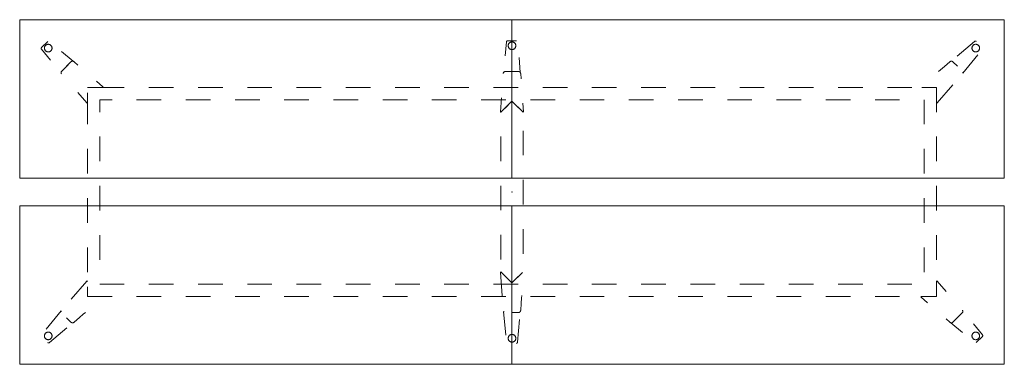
# Model space of a CAD drawing. Header units: metres. Extents: x 0 to 4, y -1.4 to 0.
import ezdxf

# ---------------------------------------------------------------- set-up
doc = ezdxf.new("R2010")
doc.units = ezdxf.units.M
doc.header["$MEASUREMENT"] = 0
doc.linetypes.add('VW-01 Short Dashed', pattern=[0.166624, 0.083312, -0.083312])
doc.layers.add('72_VITRA_INSERT', color=7, linetype='Continuous')
doc.layers.add('72_VITRA_JOYN2_D2_VITRA', color=7, linetype='Continuous', lineweight=5)
doc.layers.add('72_VITRA_JOYN2_D2_VITRA_UNDER', color=252, linetype='VW-01 Short Dashed', lineweight=5)
doc.layers.add('D2SNAP', color=1, linetype='Continuous', lineweight=18, true_color=0xff0000)

# ---------------------------------------------------------------- blocks, each defined once
blk = doc.blocks.new('72_VITRA_JOYN2_D2_JOYN_2_TOUCHDOWN_H110_400X140_GLIDES')
at = {"layer": '72_VITRA_JOYN2_D2_VITRA', "flags": 128}
for points in [[(0, 0.6997850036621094), (-1.999850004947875, 0.6997850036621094), (-1.999850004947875, 0.0557527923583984), (0, 0.0557527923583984)], [(1.999145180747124, 0.0557527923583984), (2.000149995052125, 0.6997850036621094), (0, 0.6997850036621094), (0, 0.0557527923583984)], [(-1.999850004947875, -0.0557527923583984), (-1.999850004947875, -0.6997850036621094), (0, -0.6997850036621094), (0, -0.0557527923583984)], [(0, -0.6997850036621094), (2.000149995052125, -0.6997850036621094), (1.99914518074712, -0.0557527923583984), (0, -0.0557527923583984)]]:
    blk.add_lwpolyline(points, close=True, dxfattribs=at)
at = {"layer": '72_VITRA_JOYN2_D2_VITRA_UNDER', "flags": 128}
for points in [[(-1.886187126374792, 0.6115540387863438), (-1.911104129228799, 0.5866370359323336, 0.3867434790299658), (-1.911422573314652, 0.5799160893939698), (-1.831517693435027, 0.4832404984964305, -0.2529423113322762), (-1.829071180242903, 0.4914417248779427), (-1.791662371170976, 0.5288505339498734, -0.2566041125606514), (-1.783340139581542, 0.5312709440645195), (-1.879439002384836, 0.611849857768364, 0.3887774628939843)], [(-1.899641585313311, 0.5845213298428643, 0.9999999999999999), (-1.868613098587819, 0.5845213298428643, 0.9999999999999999), (-1.899641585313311, 0.5845213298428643)], [(0.0179371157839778, 0.6147901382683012), (-0.0173008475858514, 0.6147901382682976, 0.3867434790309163), (-0.0222784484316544, 0.6102628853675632), (-0.0341371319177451, 0.4854016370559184, -0.252942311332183), (-0.0266080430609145, 0.4894708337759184), (0.0262960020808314, 0.4894708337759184, -0.2566041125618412), (0.0338921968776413, 0.4852976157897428), (0.0229179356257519, 0.6102276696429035, 0.3887774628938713)], [(-0.0155142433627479, 0.5942186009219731, 0.9999999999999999), (0.0155142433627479, 0.5942186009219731, 0.9999999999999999), (-0.0155142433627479, 0.5942186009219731)], [(1.886187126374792, 0.6115540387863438, 0.3887774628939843), (1.879439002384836, 0.611849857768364), (1.783340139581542, 0.5312709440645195, -0.2566041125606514), (1.791662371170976, 0.5288505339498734), (1.829071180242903, 0.4914417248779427, -0.2529423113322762), (1.831517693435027, 0.4832404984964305), (1.911422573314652, 0.5799160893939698, 0.3867434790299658), (1.911104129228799, 0.5866370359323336), (1.886187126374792, 0.6115540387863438)], [(1.899641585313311, 0.5845213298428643, 0.9999999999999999), (1.868613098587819, 0.5845213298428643, 0.9999999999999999)], [(-1.725, 0.425), (-1.662971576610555, 0.425, 0.6948255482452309), (-1.661990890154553, 0.4276349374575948), (-1.741530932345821, 0.4963652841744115), (-1.75747386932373, 0.5102242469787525), (-1.779393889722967, 0.5292789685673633, 0.3939100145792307), (-1.791662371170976, 0.5288505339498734), (-1.829071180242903, 0.4914417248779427, 0.3939099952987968), (-1.829499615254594, 0.4791732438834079), (-1.810459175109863, 0.4572696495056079), (-1.796365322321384, 0.4415308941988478), (-1.727632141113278, 0.3619875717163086, 0.6937495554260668), (-1.725, 0.3629715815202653)], [(1.725, 0.3629715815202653, 0.6937495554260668), (1.727632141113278, 0.3619875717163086), (1.796365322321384, 0.4415308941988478), (1.810459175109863, 0.4572696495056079), (1.829499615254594, 0.4791732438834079, 0.3939099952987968), (1.829071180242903, 0.4914417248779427), (1.791662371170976, 0.5288505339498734, 0.3939100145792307), (1.779393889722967, 0.5292789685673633), (1.75747386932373, 0.5102242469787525), (1.741530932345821, 0.4963652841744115), (1.661990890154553, 0.4276349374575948, 0.6948255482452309), (1.662971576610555, 0.425), (1.725, 0.425)], [(0, 0.3689000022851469), (0.04386071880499, 0.3250392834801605, 0.6948255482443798), (0.0464173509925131, 0.3262090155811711), (0.0387737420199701, 0.4310520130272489), (0.0373001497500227, 0.4521251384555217), (0.035274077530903, 0.4810986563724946, 0.393910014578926), (0.0262960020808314, 0.4894708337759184), (-0.0266080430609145, 0.4894708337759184, 0.3939099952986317), (-0.0355861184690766, 0.481098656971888), (-0.0376106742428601, 0.4521468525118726), (-0.0387737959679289, 0.4310520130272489), (-0.0464177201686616, 0.3262046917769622, 0.6937495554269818), (-0.043860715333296, 0.325039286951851)], [(-0.043860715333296, -0.3250392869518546, 0.6937495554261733), (-0.0464177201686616, -0.3262046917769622), (-0.0387737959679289, -0.4310520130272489), (-0.0376106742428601, -0.4521468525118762), (-0.0355861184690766, -0.481098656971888, 0.3939099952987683), (-0.0266080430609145, -0.4894708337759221), (0.0262960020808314, -0.4894708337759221, 0.3939100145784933), (0.035274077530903, -0.4810986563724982), (0.0373001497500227, -0.4521251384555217), (0.0387737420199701, -0.4310520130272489), (0.0464173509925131, -0.3262090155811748, 0.6948255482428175), (0.04386071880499, -0.3250392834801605), (0, -0.3689000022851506)], [(-1.725, -0.3629715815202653, 0.6937495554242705), (-1.727632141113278, -0.3619875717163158), (-1.796365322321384, -0.4415308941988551), (-1.810459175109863, -0.4572696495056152), (-1.829499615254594, -0.4791732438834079, 0.3939099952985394), (-1.829071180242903, -0.49144172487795), (-1.791662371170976, -0.5288505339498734, 0.393910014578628), (-1.779393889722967, -0.5292789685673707), (-1.75747386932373, -0.5102242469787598), (-1.741530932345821, -0.4963652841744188), (-1.661990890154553, -0.4276349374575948, 0.6948255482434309), (-1.662971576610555, -0.425), (-1.725, -0.425)], [(1.725, -0.425), (1.662971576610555, -0.425, 0.6948255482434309), (1.661990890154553, -0.4276349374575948), (1.741530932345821, -0.4963652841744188), (1.75747386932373, -0.5102242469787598), (1.779393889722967, -0.5292789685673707, 0.3939100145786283), (1.791662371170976, -0.5288505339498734), (1.829071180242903, -0.49144172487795, 0.3939099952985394), (1.829499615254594, -0.4791732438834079), (1.810459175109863, -0.4572696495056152), (1.796365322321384, -0.4415308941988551), (1.727632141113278, -0.3619875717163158, 0.6937495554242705), (1.725, -0.3629715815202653)], [(-1.886187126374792, -0.6115540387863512, 0.3887774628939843), (-1.879439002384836, -0.6118498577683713), (-1.783340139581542, -0.5312709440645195, -0.2566041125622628), (-1.791662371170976, -0.5288505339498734), (-1.829071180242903, -0.49144172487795, -0.252942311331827), (-1.831517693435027, -0.4832404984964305), (-1.911422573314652, -0.579916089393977, 0.3867434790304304), (-1.911104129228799, -0.5866370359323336), (-1.886187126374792, -0.6115540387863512)], [(0.0179371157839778, -0.6147901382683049, 0.3887774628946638), (0.0229179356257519, -0.6102276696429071), (0.0338921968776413, -0.4852976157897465, -0.2566041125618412), (0.0262960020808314, -0.4894708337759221), (-0.0266080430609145, -0.4894708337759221, -0.252942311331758), (-0.0341371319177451, -0.4854016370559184), (-0.0222784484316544, -0.6102628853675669, 0.3867434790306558), (-0.0173008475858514, -0.6147901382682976), (0.0179371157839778, -0.6147901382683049)], [(1.886187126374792, -0.6115540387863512), (1.911104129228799, -0.5866370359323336, 0.3867434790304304), (1.911422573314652, -0.579916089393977), (1.831517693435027, -0.4832404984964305, -0.252942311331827), (1.829071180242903, -0.49144172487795), (1.791662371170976, -0.5288505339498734, -0.2566041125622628), (1.783340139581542, -0.5312709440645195), (1.879439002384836, -0.6118498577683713, 0.3887774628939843)], [(-1.899641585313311, -0.5845213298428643, 0.9999999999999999), (-1.868613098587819, -0.5845213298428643, 0.9999999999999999)], [(-0.0155142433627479, -0.5942186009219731, 0.9999999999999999), (0.0155142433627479, -0.5942186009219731, 0.9999999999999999), (-0.0155142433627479, -0.5942186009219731)], [(1.899641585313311, -0.5845213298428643, 0.9999999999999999), (1.868613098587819, -0.5845213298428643, 0.9999999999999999), (1.899641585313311, -0.5845213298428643)]]:
    blk.add_lwpolyline(points, format="xyb", close=True, dxfattribs=at)
for points in [[(-1.725, -0.425), (1.725, -0.425), (1.725, 0.425), (-1.725, 0.425)], [(-1.674999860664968, -0.375), (1.675, -0.375), (1.675, 0.3749999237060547), (-1.674999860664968, 0.3749999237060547)], [(-0.0446953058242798, -0.3237742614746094), (-0.0438283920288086, -0.3250715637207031), (0, -0.3689000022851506), (0.0438284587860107, -0.3250715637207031), (0.0446953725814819, -0.3237742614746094), (0.0450000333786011, -0.3222431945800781), (0.0450000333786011, 0.3222431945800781), (0.0446953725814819, 0.3237742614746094), (0.0438284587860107, 0.3250715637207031), (0, 0.3689000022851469), (-0.0438283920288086, 0.3250715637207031), (-0.0446953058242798, 0.3237742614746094), (-0.0449999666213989, 0.3222431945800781), (-0.0449999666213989, -0.3222431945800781)]]:
    blk.add_lwpolyline(points, close=True, dxfattribs=at)
at = {"layer": 'D2SNAP', "linetype": 'Continuous', "lineweight": 5}
for p in [(0, 0), (0, 0), (0, 0), (0, 0), (3.26930301e-08, -9e-16)]:
    blk.add_point(p, dxfattribs=at)
blk = doc.blocks.new('72vitra_joyn2264EFA91B761A409DB143E8D1EC385266')
blk.add_blockref('72_VITRA_JOYN2_D2_JOYN_2_TOUCHDOWN_H110_400X140_GLIDES', (2, -0.7000000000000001))
blk = doc.blocks.new('XCAD0316E59B2788734D437AD52123790FE45B')
at = {"color": 7}
blk.add_blockref('72vitra_joyn2264EFA91B761A409DB143E8D1EC385266', (0, 0), dxfattribs=at)

msp = doc.modelspace()

# ---------------------------------------------------------------- block references
at = {"layer": '72_VITRA_INSERT'}
msp.add_blockref('XCAD0316E59B2788734D437AD52123790FE45B', (0, 0), dxfattribs=at)

doc.saveas('drawing.dxf')
